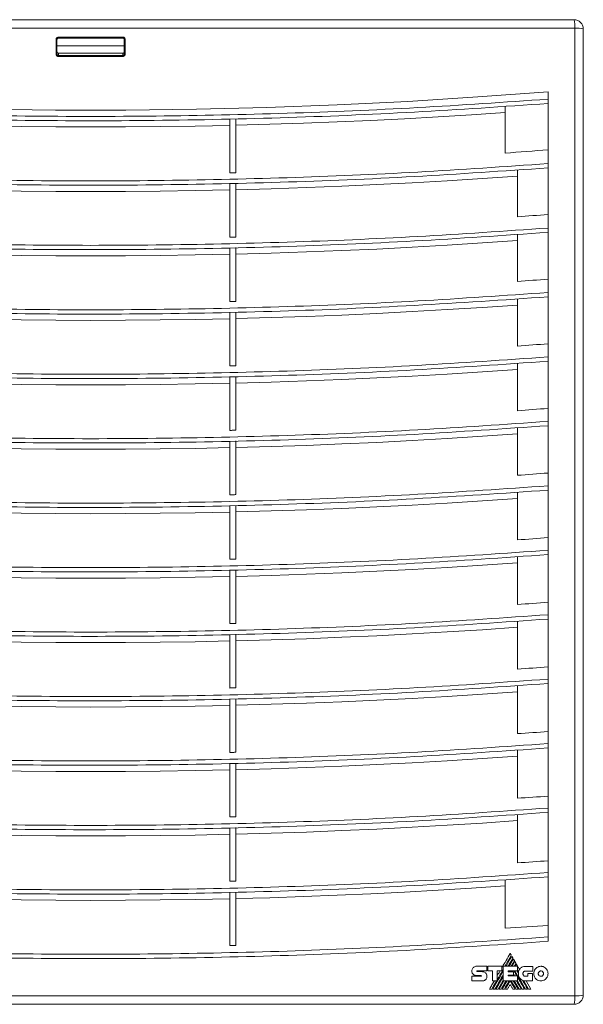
# Model space of a CAD drawing. Header units: millimetres. Extents: x -167 to 501, y -79 to 425.
# Tile 6 of 7: x 163 to 348, y 103 to 425. Entities that reach past the tile are written whole.
import ezdxf

# ---------------------------------------------------------------- set-up
doc = ezdxf.new("R2010")
doc.units = ezdxf.units.MM

msp = doc.modelspace()

# ---------------------------------------------------------------- linework, layer by layer
at = {"color": 7, "linetype": 'Continuous', "lineweight": 15}
for p, q in [((28.6, 425.29), (344.6, 425.29)), ((344.84, 422.53), (28.36, 422.53)), ((344.84, 106.05), (344.84, 422.53)), ((347.6, 422.29), (347.6, 106.29)), ((175.3, 414.08), (175.3, 418.81)), ((175.6, 418.79), (175.6, 414.06)), ((176.1, 419.61), (197.1, 419.61)), ((197.1, 419.29), (176.1, 419.29)), ((197.6, 414.06), (197.6, 418.79)), ((197.9, 418.81), (197.9, 414.08)), ((175.6, 416.79), (197.6, 416.79)), ((176.1, 414.29), (176.1, 413.55)), ((197.1, 414.29), (176.1, 414.29)), ((197.1, 413.55), (197.1, 414.29)), ((336.1, 401.72), (336.1, 399.32)), ((336.1, 399.32), (336.1, 397.9)), ((322.1, 396.89), (322.1, 381.67)), ((336.1, 380.6), (336.1, 397.9)), ((232.1, 392.88), (232.1, 375.21)), ((234.1, 375.26), (234.1, 392.92)), ((336.1, 380.6), (336.1, 378.24)), ((336.1, 378.24), (336.1, 376.83)), ((336.1, 359.48), (336.1, 376.83)), ((326.1, 376.09), (326.1, 360.83)), ((232.1, 371.8), (232.1, 354.15)), ((234.1, 354.2), (234.1, 371.84)), ((336.1, 359.48), (336.1, 357.16)), ((326.1, 355.02), (326.1, 339.7)), ((336.1, 357.16), (336.1, 355.75)), ((336.1, 338.37), (336.1, 355.75)), ((232.1, 350.73), (232.1, 333.1)), ((234.1, 333.14), (234.1, 350.77)), ((336.1, 338.37), (336.1, 336.09)), ((336.1, 336.09), (336.1, 334.67)), ((326.1, 333.94), (326.1, 318.56)), ((336.1, 317.25), (336.1, 334.67)), ((232.1, 329.65), (232.1, 312.04)), ((234.1, 312.09), (234.1, 329.69)), ((336.1, 317.25), (336.1, 315.01)), ((326.1, 312.86), (326.1, 297.43)), ((336.1, 315.01), (336.1, 313.6)), ((336.1, 296.13), (336.1, 313.6)), ((232.1, 308.57), (232.1, 290.98)), ((234.1, 291.02), (234.1, 308.61)), ((336.1, 296.13), (336.1, 293.93)), ((336.1, 293.93), (336.1, 292.52)), ((326.1, 291.79), (326.1, 276.3)), ((336.1, 275.02), (336.1, 292.52)), ((232.1, 287.5), (232.1, 269.92)), ((234.1, 269.96), (234.1, 287.54)), ((336.1, 275.02), (336.1, 272.86)), ((326.1, 270.71), (326.1, 255.18)), ((336.1, 272.86), (336.1, 271.44)), ((336.1, 253.9), (336.1, 271.44)), ((232.1, 266.42), (232.1, 248.86)), ((234.1, 248.9), (234.1, 266.46)), ((336.1, 253.9), (336.1, 251.78)), ((336.1, 251.78), (336.1, 250.37)), ((326.1, 249.63), (326.1, 234.05)), ((336.1, 232.79), (336.1, 250.37)), ((232.1, 245.34), (232.1, 227.79)), ((234.1, 227.84), (234.1, 245.38)), ((336.1, 232.79), (336.1, 230.7)), ((336.1, 230.7), (336.1, 229.29)), ((336.1, 211.67), (336.1, 229.29)), ((326.1, 228.55), (326.1, 212.92)), ((232.1, 224.27), (232.1, 206.73)), ((234.1, 206.78), (234.1, 224.31)), ((336.1, 211.67), (336.1, 209.63)), ((336.1, 209.63), (336.1, 208.21)), ((326.1, 207.48), (326.1, 191.8)), ((336.1, 190.56), (336.1, 208.21)), ((232.1, 203.19), (232.1, 185.67)), ((234.1, 185.71), (234.1, 203.23)), ((336.1, 190.56), (336.1, 188.55)), ((336.1, 188.55), (336.1, 187.13)), ((336.1, 169.45), (336.1, 187.13)), ((326.1, 186.4), (326.1, 170.67)), ((232.1, 182.11), (232.1, 164.6)), ((234.1, 164.65), (234.1, 182.15)), ((336.1, 169.45), (336.1, 167.47)), ((336.1, 167.47), (336.1, 166.06)), ((326.1, 165.32), (326.1, 149.55)), ((336.1, 148.34), (336.1, 166.06)), ((232.1, 161.03), (232.1, 143.54)), ((234.1, 143.58), (234.1, 161.08)), ((336.1, 148.34), (336.1, 146.39)), ((336.1, 146.39), (336.1, 144.98)), ((336.1, 127.23), (336.1, 144.98)), ((322.1, 143.97), (322.1, 128.17)), ((232.1, 139.96), (232.1, 122.47)), ((234.1, 122.51), (234.1, 140)), ((336.1, 127.23), (336.1, 125.32)), ((336.1, 125.32), (336.1, 123.9)), ((324.06, 115.72), (325.11, 117.54)), ((325.27, 117.27), (324.38, 115.72)), ((326.75, 114.72), (325.79, 116.37)), ((311.18, 114.2), (311.18, 114.2)), ((316.11, 115.74), (312.68, 115.74)), ((312.69, 112.71), (314.19, 112.71)), ((312.88, 114.21), (316.11, 114.21)), ((314.63, 113.97), (312.89, 113.97)), ((316.11, 114.21), (316.11, 115.74)), ((320.99, 115.73), (316.45, 115.73)), ((316.45, 115.73), (316.45, 114.21)), ((316.45, 114.21), (317.92, 114.21)), ((317.92, 114.21), (317.92, 111.01)), ((319.48, 114.22), (320.99, 114.22)), ((319.48, 111.01), (319.48, 114.22)), ((320.99, 114.22), (320.99, 115.73)), ((321.45, 115.72), (321.45, 111.01)), ((326.1, 115.72), (321.45, 115.72)), ((323, 113.95), (323, 114.2)), ((323, 114.2), (326.1, 114.2)), ((324.84, 113.95), (323, 113.95)), ((323, 112.79), (324.84, 112.79)), ((323, 112.56), (323, 112.79)), ((323.04, 113.95), (323.18, 114.2)), ((323.5, 114.2), (323.35, 113.95)), ((324.84, 112.79), (324.84, 113.95)), ((325.17, 112.56), (324.84, 113.15)), ((326.1, 114.2), (326.1, 115.72)), ((326.44, 113.97), (326.1, 114.56)), ((326.75, 114.72), (326.44, 113.98)), ((331.07, 115.7), (328.69, 115.7)), ((328.69, 114.18), (331.07, 114.18)), ((329.51, 113.37), (329.51, 112.46)), ((331.02, 113.37), (329.51, 113.37)), ((331.02, 110.94), (331.02, 113.37)), ((331.07, 114.18), (331.07, 115.7)), ((311.18, 112.46), (311.18, 110.95)), ((314.19, 112.46), (311.18, 112.46)), ((311.18, 110.95), (314.63, 110.95)), ((317.92, 111.01), (319.48, 111.01)), ((319.77, 108.29), (321.45, 111.21)), ((321.66, 111.01), (320.09, 108.29)), ((321.45, 111.01), (326.07, 111.01)), ((326.07, 112.56), (323, 112.56)), ((326.62, 108.29), (325.03, 111.01)), ((326.07, 111.01), (326.07, 112.56)), ((327.65, 108.29), (326.07, 111.01)), ((329.74, 108.29), (328.17, 111)), ((329.51, 112.46), (328.69, 112.46)), ((328.71, 110.94), (331.02, 110.94)), ((330.46, 108.29), (328.93, 110.94)), ((316.97, 108.29), (317.7, 108.29)), ((318.03, 108.29), (318.74, 108.29)), ((319.06, 108.29), (319.77, 108.29)), ((320.09, 108.29), (320.8, 108.29)), ((321.12, 108.29), (321.83, 108.29)), ((322.15, 108.29), (322.86, 108.29)), ((324.56, 108.29), (325.27, 108.29)), ((325.59, 108.29), (326.3, 108.29)), ((326.62, 108.29), (327.32, 108.29)), ((327.65, 108.29), (328.36, 108.29)), ((328.69, 108.29), (329.39, 108.29)), ((329.74, 108.29), (330.46, 108.29)), ((28.36, 106.05), (344.84, 106.05)), ((344.6, 103.29), (28.6, 103.29))]:
    msp.add_line(p, q, dxfattribs=at)
at = {"color": 7, "linetype": 'Continuous', "lineweight": 15, "flags": 128}
for points in [[(176.1, 413.55), (178.73, 413.55), (181.35, 413.55), (183.98, 413.55), (186.6, 413.55), (189.23, 413.55), (191.85, 413.55), (194.48, 413.55), (197.1, 413.55)], [(197.1, 413.27), (194.48, 413.27), (191.85, 413.27), (189.23, 413.27), (186.6, 413.27), (183.98, 413.27), (181.35, 413.27), (178.72, 413.27), (176.1, 413.27)], [(336.1, 401.72), (313.18, 400.02), (290.22, 398.59), (267.22, 397.46), (244.21, 396.6), (221.17, 396.03), (198.13, 395.75), (175.08, 395.75), (152.03, 396.03), (129, 396.6), (105.98, 397.46), (82.98, 398.59), (60.02, 400.02), (37.1, 401.72)], [(234.1, 390.78), (245.12, 391.08), (256.13, 391.44), (267.14, 391.87), (278.15, 392.35), (289.15, 392.91), (300.14, 393.52), (311.12, 394.19), (322.1, 394.93)], [(141.1, 390.73), (152.47, 390.5), (163.85, 390.33), (175.22, 390.23), (186.6, 390.2), (197.98, 390.23), (209.35, 390.33), (220.73, 390.5), (232.1, 390.73)], [(336.1, 382.74), (334.35, 382.6), (332.6, 382.46), (330.85, 382.33), (329.1, 382.19), (327.35, 382.06), (325.6, 381.93), (323.85, 381.8), (322.1, 381.67)], [(232.1, 375.21), (232.35, 375.22), (232.6, 375.22), (232.85, 375.23), (233.1, 375.23), (233.35, 375.24), (233.6, 375.25), (233.85, 375.25), (234.1, 375.26)], [(234.1, 369.7), (245.62, 370.02), (257.14, 370.4), (268.65, 370.85), (280.15, 371.37), (291.65, 371.96), (303.14, 372.62), (314.63, 373.34), (326.1, 374.14)], [(141.1, 369.65), (152.47, 369.42), (163.85, 369.25), (175.22, 369.15), (186.6, 369.12), (197.98, 369.15), (209.35, 369.25), (220.73, 369.42), (232.1, 369.65)], [(336.1, 361.59), (334.85, 361.5), (333.6, 361.4), (332.35, 361.3), (331.1, 361.21), (329.85, 361.11), (328.6, 361.02), (327.35, 360.92), (326.1, 360.83)], [(232.1, 354.15), (232.35, 354.16), (232.6, 354.17), (232.85, 354.17), (233.1, 354.18), (233.35, 354.18), (233.6, 354.19), (233.85, 354.2), (234.1, 354.2)], [(234.1, 348.62), (245.62, 348.94), (257.14, 349.32), (268.65, 349.78), (280.15, 350.3), (291.65, 350.89), (303.14, 351.54), (314.63, 352.27), (326.1, 353.06)], [(141.1, 348.58), (152.47, 348.34), (163.85, 348.18), (175.22, 348.08), (186.6, 348.04), (197.98, 348.08), (209.35, 348.18), (220.73, 348.34), (232.1, 348.58)], [(336.1, 340.45), (334.85, 340.35), (333.6, 340.26), (332.35, 340.16), (331.1, 340.07), (329.85, 339.97), (328.6, 339.88), (327.35, 339.79), (326.1, 339.7)], [(232.1, 333.1), (232.35, 333.1), (232.6, 333.11), (232.85, 333.11), (233.1, 333.12), (233.35, 333.13), (233.6, 333.13), (233.85, 333.14), (234.1, 333.14)], [(234.1, 327.55), (245.62, 327.86), (257.14, 328.25), (268.65, 328.7), (280.15, 329.22), (291.65, 329.81), (303.14, 330.47), (314.63, 331.19), (326.1, 331.98)], [(141.1, 327.5), (152.47, 327.27), (163.85, 327.1), (175.22, 327), (186.6, 326.97), (197.98, 327), (209.35, 327.1), (220.73, 327.27), (232.1, 327.5)], [(336.1, 319.31), (334.85, 319.21), (333.6, 319.12), (332.35, 319.02), (331.1, 318.93), (329.85, 318.84), (328.6, 318.75), (327.35, 318.66), (326.1, 318.56)], [(232.1, 312.04), (232.35, 312.04), (232.6, 312.05), (232.85, 312.06), (233.1, 312.06), (233.35, 312.07), (233.6, 312.07), (233.85, 312.08), (234.1, 312.09)], [(234.1, 306.47), (245.62, 306.79), (257.14, 307.17), (268.65, 307.62), (280.15, 308.14), (291.65, 308.73), (303.14, 309.39), (314.63, 310.11), (326.1, 310.91)], [(141.1, 306.42), (152.47, 306.19), (163.85, 306.02), (175.22, 305.92), (186.6, 305.89), (197.98, 305.92), (209.35, 306.02), (220.73, 306.19), (232.1, 306.42)], [(336.1, 298.17), (334.85, 298.08), (333.6, 297.98), (332.35, 297.89), (331.1, 297.8), (329.85, 297.7), (328.6, 297.61), (327.35, 297.52), (326.1, 297.43)], [(232.1, 290.98), (232.35, 290.98), (232.6, 290.99), (232.85, 291), (233.1, 291), (233.35, 291.01), (233.6, 291.01), (233.85, 291.02), (234.1, 291.02)], [(234.1, 285.39), (245.62, 285.71), (257.14, 286.09), (268.65, 286.55), (280.15, 287.07), (291.65, 287.65), (303.14, 288.31), (314.63, 289.04), (326.1, 289.83)], [(141.1, 285.35), (152.47, 285.11), (163.85, 284.95), (175.22, 284.85), (186.6, 284.81), (197.98, 284.85), (209.35, 284.95), (220.73, 285.11), (232.1, 285.35)], [(336.1, 277.03), (334.85, 276.94), (333.6, 276.85), (332.35, 276.75), (331.1, 276.66), (329.85, 276.57), (328.6, 276.48), (327.35, 276.39), (326.1, 276.3)], [(232.1, 269.92), (232.35, 269.92), (232.6, 269.93), (232.85, 269.93), (233.1, 269.94), (233.35, 269.95), (233.6, 269.95), (233.85, 269.96), (234.1, 269.96)], [(234.1, 264.32), (245.62, 264.63), (257.14, 265.02), (268.65, 265.47), (280.15, 265.99), (291.65, 266.58), (303.14, 267.23), (314.63, 267.96), (326.1, 268.75)], [(141.1, 264.27), (152.47, 264.04), (163.85, 263.87), (175.22, 263.77), (186.6, 263.74), (197.98, 263.77), (209.35, 263.87), (220.73, 264.04), (232.1, 264.27)], [(336.1, 255.9), (334.85, 255.8), (333.6, 255.71), (332.35, 255.62), (331.1, 255.53), (329.85, 255.44), (328.6, 255.35), (327.35, 255.26), (326.1, 255.18)], [(232.1, 248.86), (232.35, 248.86), (232.6, 248.87), (232.85, 248.87), (233.1, 248.88), (233.35, 248.88), (233.6, 248.89), (233.85, 248.9), (234.1, 248.9)], [(234.1, 243.24), (245.62, 243.56), (257.14, 243.94), (268.65, 244.39), (280.15, 244.91), (291.65, 245.5), (303.14, 246.16), (314.63, 246.88), (326.1, 247.68)], [(141.1, 243.19), (152.47, 242.96), (163.85, 242.79), (175.22, 242.69), (186.6, 242.66), (197.98, 242.69), (209.35, 242.79), (220.73, 242.96), (232.1, 243.19)], [(336.1, 234.76), (334.85, 234.67), (333.6, 234.58), (332.35, 234.49), (331.1, 234.4), (329.85, 234.31), (328.6, 234.22), (327.35, 234.13), (326.1, 234.05)], [(232.1, 227.79), (232.35, 227.8), (232.6, 227.8), (232.85, 227.81), (233.1, 227.82), (233.35, 227.82), (233.6, 227.83), (233.85, 227.83), (234.1, 227.84)], [(234.1, 222.16), (245.62, 222.48), (257.14, 222.86), (268.65, 223.31), (280.15, 223.84), (291.65, 224.42), (303.14, 225.08), (314.63, 225.81), (326.1, 226.6)], [(141.1, 222.11), (152.47, 221.88), (163.85, 221.72), (175.22, 221.62), (186.6, 221.58), (197.98, 221.62), (209.35, 221.72), (220.73, 221.88), (232.1, 222.11)], [(336.1, 213.63), (334.85, 213.54), (333.6, 213.45), (332.35, 213.36), (331.1, 213.27), (329.85, 213.18), (328.6, 213.09), (327.35, 213.01), (326.1, 212.92)], [(232.1, 206.73), (232.35, 206.74), (232.6, 206.74), (232.85, 206.75), (233.1, 206.75), (233.35, 206.76), (233.6, 206.76), (233.85, 206.77), (234.1, 206.78)], [(234.1, 201.09), (245.62, 201.4), (257.14, 201.79), (268.65, 202.24), (280.15, 202.76), (291.65, 203.35), (303.14, 204), (314.63, 204.73), (326.1, 205.52)], [(141.1, 201.04), (152.47, 200.8), (163.85, 200.64), (175.22, 200.54), (186.6, 200.51), (197.98, 200.54), (209.35, 200.64), (220.73, 200.8), (232.1, 201.04)], [(336.1, 192.5), (334.85, 192.41), (333.6, 192.32), (332.35, 192.23), (331.1, 192.14), (329.85, 192.05), (328.6, 191.97), (327.35, 191.88), (326.1, 191.8)], [(232.1, 185.67), (232.35, 185.67), (232.6, 185.68), (232.85, 185.68), (233.1, 185.69), (233.35, 185.69), (233.6, 185.7), (233.85, 185.7), (234.1, 185.71)], [(234.1, 180.01), (245.62, 180.32), (257.14, 180.71), (268.65, 181.16), (280.15, 181.68), (291.65, 182.27), (303.14, 182.93), (314.63, 183.65), (326.1, 184.44)], [(141.1, 179.96), (152.47, 179.73), (163.85, 179.56), (175.22, 179.46), (186.6, 179.43), (197.98, 179.46), (209.35, 179.56), (220.73, 179.73), (232.1, 179.96)], [(336.1, 171.37), (334.85, 171.28), (333.6, 171.19), (332.35, 171.1), (331.1, 171.01), (329.85, 170.93), (328.6, 170.84), (327.35, 170.76), (326.1, 170.67)], [(232.1, 164.6), (232.35, 164.61), (232.6, 164.61), (232.85, 164.62), (233.1, 164.62), (233.35, 164.63), (233.6, 164.63), (233.85, 164.64), (234.1, 164.65)], [(234.1, 158.93), (245.62, 159.25), (257.14, 159.63), (268.65, 160.08), (280.15, 160.6), (291.65, 161.19), (303.14, 161.85), (314.63, 162.57), (326.1, 163.37)], [(141.1, 158.88), (152.47, 158.65), (163.85, 158.48), (175.22, 158.38), (186.6, 158.35), (197.98, 158.38), (209.35, 158.48), (220.73, 158.65), (232.1, 158.88)], [(336.1, 150.24), (334.85, 150.15), (333.6, 150.06), (332.35, 149.97), (331.1, 149.89), (329.85, 149.8), (328.6, 149.72), (327.35, 149.63), (326.1, 149.55)], [(232.1, 143.54), (232.35, 143.54), (232.6, 143.55), (232.85, 143.55), (233.1, 143.56), (233.35, 143.56), (233.6, 143.57), (233.85, 143.57), (234.1, 143.58)], [(234.1, 137.85), (245.12, 138.16), (256.13, 138.52), (267.14, 138.94), (278.15, 139.43), (289.15, 139.98), (300.14, 140.59), (311.12, 141.27), (322.1, 142.01)], [(141.1, 137.81), (152.47, 137.57), (163.85, 137.41), (175.22, 137.31), (186.6, 137.27), (197.98, 137.31), (209.35, 137.41), (220.73, 137.57), (232.1, 137.81)], [(336.1, 129.11), (334.35, 128.99), (332.6, 128.86), (330.85, 128.74), (329.1, 128.63), (327.35, 128.51), (325.6, 128.39), (323.85, 128.28), (322.1, 128.17)], [(232.1, 122.47), (232.35, 122.47), (232.6, 122.48), (232.85, 122.48), (233.1, 122.49), (233.35, 122.5), (233.6, 122.5), (233.85, 122.51), (234.1, 122.51)], [(323.72, 119.96), (323.38, 119.37), (323.04, 118.78), (322.7, 118.19), (322.36, 117.6), (322.02, 117.01), (321.67, 116.42), (321.33, 115.83), (320.99, 115.25)], [(321.99, 115.72), (322.25, 116.17), (322.51, 116.62), (322.77, 117.07), (323.04, 117.53), (323.3, 117.98), (323.56, 118.43), (323.82, 118.88), (324.08, 119.33)], [(324.08, 119.33), (324.03, 119.41), (323.99, 119.49), (323.94, 119.57), (323.9, 119.65), (323.85, 119.72), (323.81, 119.8), (323.76, 119.88), (323.72, 119.96)], [(324.24, 119.05), (324, 118.64), (323.76, 118.22), (323.52, 117.8), (323.28, 117.39), (323.04, 116.97), (322.8, 116.55), (322.56, 116.13), (322.32, 115.72)], [(323.03, 115.72), (323.22, 116.06), (323.42, 116.4), (323.61, 116.74), (323.81, 117.08), (324.01, 117.42), (324.2, 117.76), (324.4, 118.1), (324.6, 118.44)], [(324.76, 118.16), (324.58, 117.86), (324.4, 117.55), (324.23, 117.25), (324.05, 116.94), (323.87, 116.63), (323.7, 116.33), (323.52, 116.02), (323.35, 115.72)], [(324.6, 118.44), (324.55, 118.52), (324.51, 118.59), (324.46, 118.67), (324.42, 118.75), (324.37, 118.82), (324.33, 118.9), (324.29, 118.98), (324.24, 119.05)], [(325.11, 117.54), (325.07, 117.62), (325.02, 117.7), (324.98, 117.78), (324.93, 117.85), (324.89, 117.93), (324.85, 118.01), (324.8, 118.09), (324.76, 118.16)], [(325.1, 115.72), (325.17, 115.83), (325.24, 115.95), (325.3, 116.06), (325.37, 116.18), (325.44, 116.29), (325.5, 116.41), (325.57, 116.52), (325.64, 116.64)], [(325.64, 116.64), (325.59, 116.72), (325.55, 116.8), (325.5, 116.88), (325.45, 116.95), (325.41, 117.03), (325.36, 117.11), (325.32, 117.19), (325.27, 117.27)], [(325.79, 116.37), (325.74, 116.29), (325.7, 116.21), (325.65, 116.13), (325.6, 116.04), (325.56, 115.96), (325.51, 115.88), (325.46, 115.8), (325.41, 115.72)], [(321.45, 114.23), (321.03, 113.48), (320.6, 112.74), (320.17, 112), (319.74, 111.26), (319.31, 110.52), (318.88, 109.77), (318.45, 109.03), (318.03, 108.29)], [(318.74, 108.29), (319.08, 108.88), (319.42, 109.47), (319.76, 110.05), (320.1, 110.64), (320.44, 111.23), (320.77, 111.82), (321.11, 112.41), (321.45, 113)], [(319.48, 111.36), (319.73, 111.79), (319.97, 112.22), (320.22, 112.65), (320.47, 113.08), (320.71, 113.5), (320.96, 113.93), (321.21, 114.36), (321.45, 114.79)], [(320.4, 114.22), (320.29, 114.02), (320.17, 113.82), (320.06, 113.62), (319.94, 113.42), (319.82, 113.22), (319.71, 113.02), (319.59, 112.82), (319.48, 112.62)], [(323.27, 112.56), (323.29, 112.59), (323.31, 112.62), (323.32, 112.65), (323.34, 112.68), (323.36, 112.71), (323.37, 112.74), (323.39, 112.77), (323.41, 112.79)], [(323.73, 112.79), (323.71, 112.77), (323.69, 112.74), (323.68, 112.71), (323.66, 112.68), (323.64, 112.65), (323.63, 112.62), (323.61, 112.59), (323.59, 112.56)], [(324.08, 113.95), (324.09, 113.98), (324.11, 114.01), (324.13, 114.04), (324.15, 114.07), (324.17, 114.1), (324.18, 114.13), (324.2, 114.16), (324.22, 114.2)], [(324.53, 114.2), (324.52, 114.16), (324.5, 114.13), (324.48, 114.1), (324.46, 114.07), (324.44, 114.04), (324.43, 114.01), (324.41, 113.98), (324.39, 113.95)], [(324.85, 112.56), (324.83, 112.59), (324.82, 112.62), (324.8, 112.65), (324.78, 112.68), (324.77, 112.71), (324.75, 112.74), (324.73, 112.77), (324.72, 112.79)], [(325.1, 113.92), (325.12, 113.96), (325.14, 113.99), (325.16, 114.03), (325.18, 114.06), (325.2, 114.09), (325.22, 114.13), (325.24, 114.16), (325.26, 114.2)], [(325.89, 112.56), (325.79, 112.73), (325.69, 112.9), (325.59, 113.07), (325.49, 113.24), (325.4, 113.41), (325.3, 113.58), (325.2, 113.75), (325.1, 113.92)], [(326.38, 113.5), (326.33, 113.58), (326.28, 113.67), (326.23, 113.76), (326.18, 113.85), (326.12, 113.93), (326.07, 114.02), (326.02, 114.11), (325.97, 114.2)], [(318.55, 111.01), (318.35, 110.67), (318.15, 110.33), (317.96, 109.99), (317.76, 109.65), (317.56, 109.31), (317.37, 108.97), (317.17, 108.63), (316.97, 108.29)], [(317.7, 108.29), (317.9, 108.63), (318.1, 108.97), (318.29, 109.31), (318.49, 109.65), (318.69, 109.99), (318.88, 110.33), (319.08, 110.67), (319.27, 111.01)], [(321.45, 112.44), (321.16, 111.92), (320.86, 111.4), (320.56, 110.88), (320.26, 110.36), (319.96, 109.85), (319.66, 109.33), (319.36, 108.81), (319.06, 108.29)], [(320.8, 108.29), (320.99, 108.63), (321.19, 108.97), (321.39, 109.31), (321.59, 109.65), (321.78, 109.99), (321.98, 110.33), (322.18, 110.67), (322.37, 111.01)], [(322.69, 111.01), (322.5, 110.67), (322.3, 110.33), (322.11, 109.99), (321.91, 109.65), (321.71, 109.31), (321.52, 108.97), (321.32, 108.63), (321.12, 108.29)], [(321.83, 108.29), (322.03, 108.63), (322.23, 108.97), (322.42, 109.31), (322.62, 109.65), (322.82, 109.99), (323.02, 110.33), (323.21, 110.67), (323.41, 111.01)], [(323.71, 110.99), (323.52, 110.65), (323.32, 110.31), (323.13, 109.98), (322.93, 109.64), (322.74, 109.3), (322.54, 108.96), (322.35, 108.63), (322.15, 108.29)], [(322.86, 108.29), (322.97, 108.47), (323.07, 108.66), (323.18, 108.84), (323.28, 109.02), (323.39, 109.21), (323.5, 109.39), (323.6, 109.57), (323.71, 109.76)], [(325.27, 108.29), (325.07, 108.63), (324.88, 108.96), (324.69, 109.3), (324.49, 109.64), (324.3, 109.98), (324.1, 110.31), (323.91, 110.65), (323.71, 110.99)], [(323.71, 109.76), (323.82, 109.57), (323.92, 109.39), (324.03, 109.21), (324.14, 109.02), (324.24, 108.84), (324.35, 108.66), (324.45, 108.47), (324.56, 108.29)], [(324.01, 111.01), (324.21, 110.67), (324.41, 110.33), (324.61, 109.99), (324.8, 109.65), (325, 109.31), (325.2, 108.97), (325.4, 108.63), (325.59, 108.29)], [(326.3, 108.29), (326.1, 108.63), (325.9, 108.97), (325.7, 109.31), (325.51, 109.65), (325.31, 109.99), (325.11, 110.33), (324.92, 110.67), (324.72, 111.01)], [(327.32, 108.29), (327.13, 108.63), (326.93, 108.97), (326.73, 109.31), (326.54, 109.65), (326.34, 109.99), (326.14, 110.33), (325.95, 110.67), (325.75, 111.01)], [(328.36, 108.29), (328.07, 108.78), (327.79, 109.28), (327.5, 109.77), (327.22, 110.27), (326.93, 110.76), (326.64, 111.26), (326.36, 111.75), (326.07, 112.24)], [(329.39, 108.29), (329.18, 108.65), (328.97, 109), (328.77, 109.36), (328.56, 109.72), (328.35, 110.08), (328.15, 110.44), (327.94, 110.79), (327.73, 111.15)]]:
    msp.add_lwpolyline(points, dxfattribs=at)
at = {"color": 7, "linetype": 'Continuous', "lineweight": 15}
for centre, radius, start, end in [((336.2, 423.18), 8.66, 355.6974, 14.1233), ((344.6, 422.29), 3, 0, 90), ((345.49, 413.89), 8.66, 75.8775, 94.3014), ((175.37, 417.82), 0.998, 76.8888, 94.3244), ((191.63, 419.53), 15.54, 179.6837, 180.8761), ((181.45, 419.53), 15.65, 359.131, 0.3144), ((197.83, 417.82), 0.998, 85.6763, 103.1101), ((175.37, 413.05), 1.03, 77.2834, 94.1981), ((190.56, 413.33), 14.46, 179.1244, 180.2228), ((182.63, 413.33), 14.47, 359.7745, 0.8722), ((197.83, 413.05), 1.03, 85.8025, 102.7155), ((344.6, 106.29), 3, 270, 0), ((345.49, 114.69), 8.66, 265.6974, 284.1234), ((336.2, 105.4), 8.66, 345.8766, 4.3026)]:
    msp.add_arc(centre, radius, start, end, dxfattribs=at)
for centre, start_param, end_param in [((176.1, 414.79), 4.712389, 6.283185), ((197.1, 414.79), 0, 1.570796)]:
    msp.add_ellipse(centre, major_axis=(0, -0.501), ratio=0.99863, start_param=start_param, end_param=end_param, dxfattribs=at)
for points, knots in [([(175.3, 418.81), (175.3, 418.87), (175.31, 419.02), (175.41, 419.25), (175.59, 419.45), (175.83, 419.59), (176.01, 419.61), (176.1, 419.61)], [0, 0, 0, 0, 0.143511, 0.358188, 0.572286, 0.786137, 1, 1, 1, 1]), ([(176.1, 419.29), (176.04, 419.29), (175.93, 419.27), (175.78, 419.19), (175.67, 419.06), (175.61, 418.92), (175.6, 418.83), (175.6, 418.79)], [0, 0, 0, 0, 0.2134247, 0.4270058, 0.6411208, 0.8561459, 1, 1, 1, 1]), ([(197.1, 419.61), (197.16, 419.61), (197.31, 419.6), (197.53, 419.51), (197.74, 419.32), (197.88, 419.08), (197.89, 418.9), (197.9, 418.81)], [0, 0, 0, 0, 0.139433, 0.353941, 0.56907, 0.78454, 1, 1, 1, 1]), ([(197.6, 418.79), (197.6, 418.85), (197.58, 418.96), (197.5, 419.11), (197.37, 419.22), (197.23, 419.28), (197.14, 419.29), (197.1, 419.29)], [0, 0, 0, 0, 0.215949, 0.431675, 0.646724, 0.860868, 1, 1, 1, 1]), ([(176.1, 413.27), (176.04, 413.28), (175.9, 413.29), (175.67, 413.38), (175.47, 413.56), (175.33, 413.8), (175.31, 413.99), (175.3, 414.08)], [0, 0, 0, 0, 0.135264, 0.349848, 0.56609, 0.783058, 1, 1, 1, 1]), ([(175.6, 414.06), (175.61, 414), (175.62, 413.88), (175.7, 413.73), (175.83, 413.62), (175.97, 413.56), (176.07, 413.55), (176.1, 413.55)], [0, 0, 0, 0, 0.218164, 0.43586, 0.651964, 0.865594, 1, 1, 1, 1]), ([(197.9, 414.08), (197.9, 414.02), (197.89, 413.87), (197.79, 413.64), (197.61, 413.44), (197.37, 413.3), (197.19, 413.28), (197.1, 413.27)], [0, 0, 0, 0, 0.146371, 0.361451, 0.574856, 0.787404, 1, 1, 1, 1]), ([(197.1, 413.55), (197.16, 413.56), (197.27, 413.57), (197.42, 413.65), (197.53, 413.78), (197.59, 413.92), (197.6, 414.02), (197.6, 414.06)], [0, 0, 0, 0, 0.211295, 0.423167, 0.63676, 0.852784, 1, 1, 1, 1]), ([(336.1, 399.32), (321.9, 398.33), (293.51, 396.35), (250.78, 394.55), (208, 393.62), (165.2, 393.62), (122.42, 394.55), (79.7, 396.35), (51.3, 398.33), (37.1, 399.32)], [0, 0, 0, 0, 0.1429, 0.285699, 0.428531, 0.57147, 0.714302, 0.857101, 1, 1, 1, 1]), ([(37.1, 397.9), (51, 396.93), (78.81, 394.99), (120.67, 393.2), (162.61, 392.24), (205.26, 392.17), (248.54, 393.06), (292.41, 394.87), (321.54, 396.89), (336.1, 397.9)], [0, 0, 0, 0, 0.139835, 0.279831, 0.419926, 0.560057, 0.706831, 0.853502, 1, 1, 1, 1]), ([(336.1, 378.24), (321.9, 377.25), (293.51, 375.27), (250.78, 373.48), (208, 372.54), (165.2, 372.54), (122.42, 373.48), (79.7, 375.27), (51.3, 377.25), (37.1, 378.24)], [0, 0, 0, 0, 0.1429, 0.285699, 0.428531, 0.57147, 0.714302, 0.857101, 1, 1, 1, 1]), ([(37.1, 376.83), (51, 375.86), (78.81, 373.92), (120.67, 372.13), (162.61, 371.16), (205.26, 371.1), (248.54, 371.99), (292.41, 373.79), (321.54, 375.82), (336.1, 376.83)], [0, 0, 0, 0, 0.139835, 0.279831, 0.419926, 0.560057, 0.706831, 0.853502, 1, 1, 1, 1]), ([(336.1, 357.16), (321.9, 356.17), (293.51, 354.2), (250.78, 352.4), (208, 351.46), (165.2, 351.46), (122.42, 352.4), (79.7, 354.2), (51.3, 356.17), (37.1, 357.16)], [0, 0, 0, 0, 0.1429, 0.285699, 0.428531, 0.57147, 0.714302, 0.857101, 1, 1, 1, 1]), ([(37.1, 355.75), (51, 354.78), (78.81, 352.84), (120.67, 351.05), (162.61, 350.08), (205.26, 350.02), (248.54, 350.91), (292.41, 352.71), (321.54, 354.74), (336.1, 355.75)], [0, 0, 0, 0, 0.139835, 0.279831, 0.419926, 0.560057, 0.706831, 0.853502, 1, 1, 1, 1]), ([(336.1, 336.09), (321.9, 335.1), (293.51, 333.12), (250.78, 331.32), (208, 330.39), (165.2, 330.39), (122.42, 331.32), (79.7, 333.12), (51.3, 335.1), (37.1, 336.09)], [0, 0, 0, 0, 0.1429, 0.285699, 0.428531, 0.57147, 0.714302, 0.857101, 1, 1, 1, 1]), ([(37.1, 334.67), (51, 333.7), (78.81, 331.76), (120.67, 329.97), (162.61, 329.01), (205.26, 328.94), (248.54, 329.83), (292.41, 331.64), (321.54, 333.66), (336.1, 334.67)], [0, 0, 0, 0, 0.139835, 0.279831, 0.419926, 0.560057, 0.706831, 0.853502, 1, 1, 1, 1]), ([(336.1, 315.01), (321.9, 314.02), (293.51, 312.04), (250.78, 310.25), (208, 309.31), (165.2, 309.31), (122.42, 310.25), (79.7, 312.04), (51.3, 314.02), (37.1, 315.01)], [0, 0, 0, 0, 0.1429, 0.285699, 0.428531, 0.57147, 0.714302, 0.857101, 1, 1, 1, 1]), ([(37.1, 313.6), (51, 312.63), (78.81, 310.69), (120.67, 308.9), (162.61, 307.93), (205.26, 307.87), (248.54, 308.75), (292.41, 310.56), (321.54, 312.58), (336.1, 313.6)], [0, 0, 0, 0, 0.139835, 0.279831, 0.419926, 0.560057, 0.706831, 0.853502, 1, 1, 1, 1]), ([(336.1, 293.93), (321.9, 292.94), (293.51, 290.97), (250.78, 289.17), (208, 288.23), (165.2, 288.23), (122.42, 289.17), (79.7, 290.97), (51.3, 292.94), (37.1, 293.93)], [0, 0, 0, 0, 0.1429004, 0.2856994, 0.4285306, 0.57147, 0.7143018, 0.8571006, 1, 1, 1, 1]), ([(37.1, 292.52), (51, 291.55), (78.81, 289.61), (120.67, 287.82), (162.61, 286.85), (205.26, 286.79), (248.54, 287.68), (292.41, 289.48), (321.54, 291.51), (336.1, 292.52)], [0, 0, 0, 0, 0.139835, 0.279831, 0.419926, 0.560057, 0.706831, 0.853502, 1, 1, 1, 1]), ([(336.1, 272.86), (321.9, 271.87), (293.51, 269.89), (250.78, 268.09), (208, 267.16), (165.2, 267.16), (122.42, 268.09), (79.7, 269.89), (51.3, 271.87), (37.1, 272.86)], [0, 0, 0, 0, 0.1429, 0.285699, 0.428531, 0.57147, 0.714302, 0.857101, 1, 1, 1, 1]), ([(37.1, 271.44), (51, 270.47), (78.81, 268.53), (120.67, 266.74), (162.61, 265.78), (205.26, 265.71), (248.54, 266.6), (292.41, 268.41), (321.54, 270.43), (336.1, 271.44)], [0, 0, 0, 0, 0.139835, 0.279831, 0.419926, 0.560057, 0.706831, 0.853502, 1, 1, 1, 1]), ([(336.1, 251.78), (321.9, 250.79), (293.51, 248.81), (250.78, 247.02), (208, 246.08), (165.2, 246.08), (122.42, 247.02), (79.7, 248.81), (51.3, 250.79), (37.1, 251.78)], [0, 0, 0, 0, 0.1429, 0.285699, 0.428531, 0.57147, 0.714302, 0.857101, 1, 1, 1, 1]), ([(37.1, 250.37), (51, 249.4), (78.81, 247.46), (120.67, 245.67), (162.61, 244.7), (205.26, 244.63), (248.54, 245.52), (292.41, 247.33), (321.54, 249.35), (336.1, 250.37)], [0, 0, 0, 0, 0.139835, 0.279831, 0.419926, 0.560057, 0.706831, 0.853502, 1, 1, 1, 1]), ([(336.1, 230.7), (321.9, 229.71), (293.51, 227.74), (250.78, 225.94), (208, 225), (165.2, 225), (122.42, 225.94), (79.7, 227.74), (51.3, 229.71), (37.1, 230.7)], [0, 0, 0, 0, 0.1429004, 0.2856994, 0.4285306, 0.57147, 0.7143018, 0.8571006, 1, 1, 1, 1]), ([(37.1, 229.29), (51, 228.32), (78.81, 226.38), (120.67, 224.59), (162.61, 223.62), (205.26, 223.56), (248.54, 224.45), (292.41, 226.25), (321.54, 228.28), (336.1, 229.29)], [0, 0, 0, 0, 0.139835, 0.279831, 0.419926, 0.560057, 0.706831, 0.853502, 1, 1, 1, 1]), ([(336.1, 209.63), (321.9, 208.64), (293.51, 206.66), (250.78, 204.86), (208, 203.92), (165.2, 203.92), (122.42, 204.86), (79.7, 206.66), (51.3, 208.64), (37.1, 209.63)], [0, 0, 0, 0, 0.1429, 0.285699, 0.428531, 0.57147, 0.714302, 0.857101, 1, 1, 1, 1]), ([(37.1, 208.21), (51, 207.24), (78.81, 205.3), (120.67, 203.51), (162.61, 202.55), (205.26, 202.48), (248.54, 203.37), (292.41, 205.18), (321.54, 207.2), (336.1, 208.21)], [0, 0, 0, 0, 0.139835, 0.279831, 0.419926, 0.560057, 0.706831, 0.853502, 1, 1, 1, 1]), ([(336.1, 188.55), (321.9, 187.56), (293.51, 185.58), (250.78, 183.78), (208, 182.85), (165.2, 182.85), (122.42, 183.78), (79.7, 185.58), (51.3, 187.56), (37.1, 188.55)], [0, 0, 0, 0, 0.1429, 0.285699, 0.428531, 0.57147, 0.714302, 0.857101, 1, 1, 1, 1]), ([(37.1, 187.13), (51, 186.17), (78.81, 184.23), (120.67, 182.44), (162.61, 181.47), (205.26, 181.4), (248.54, 182.29), (292.41, 184.1), (321.54, 186.12), (336.1, 187.13)], [0, 0, 0, 0, 0.139835, 0.279831, 0.419926, 0.560057, 0.706831, 0.853502, 1, 1, 1, 1]), ([(336.1, 167.47), (321.9, 166.48), (293.51, 164.51), (250.78, 162.71), (208, 161.77), (165.2, 161.77), (122.42, 162.71), (79.7, 164.51), (51.3, 166.48), (37.1, 167.47)], [0, 0, 0, 0, 0.1429004, 0.2856994, 0.4285306, 0.57147, 0.7143018, 0.8571006, 1, 1, 1, 1]), ([(37.1, 166.06), (51, 165.09), (78.81, 163.15), (120.67, 161.36), (162.61, 160.39), (205.26, 160.33), (248.54, 161.22), (292.41, 163.02), (321.54, 165.05), (336.1, 166.06)], [0, 0, 0, 0, 0.139835, 0.279831, 0.419926, 0.560057, 0.706831, 0.853502, 1, 1, 1, 1]), ([(336.1, 146.39), (321.9, 145.41), (293.51, 143.43), (250.78, 141.63), (208, 140.69), (165.2, 140.69), (122.42, 141.63), (79.7, 143.43), (51.3, 145.41), (37.1, 146.39)], [0, 0, 0, 0, 0.1429, 0.285699, 0.428531, 0.57147, 0.714302, 0.857101, 1, 1, 1, 1]), ([(37.1, 144.98), (51, 144.01), (78.81, 142.07), (120.67, 140.28), (162.61, 139.32), (205.26, 139.25), (248.54, 140.14), (292.41, 141.95), (321.54, 143.97), (336.1, 144.98)], [0, 0, 0, 0, 0.139835, 0.279831, 0.419926, 0.560057, 0.706831, 0.853502, 1, 1, 1, 1]), ([(336.1, 125.32), (321.9, 124.33), (293.51, 122.35), (250.78, 120.55), (208, 119.62), (165.2, 119.62), (122.42, 120.55), (79.7, 122.35), (51.3, 124.33), (37.1, 125.32)], [0, 0, 0, 0, 0.1429, 0.285699, 0.428531, 0.57147, 0.714302, 0.857101, 1, 1, 1, 1]), ([(37.1, 123.9), (51, 122.93), (78.81, 120.99), (120.67, 119.2), (162.61, 118.24), (205.26, 118.17), (248.54, 119.06), (292.41, 120.87), (321.54, 122.89), (336.1, 123.9)], [0, 0, 0, 0, 0.139835, 0.279831, 0.419926, 0.560057, 0.706831, 0.853502, 1, 1, 1, 1]), ([(311.62, 115.28), (311.53, 115.16), (311.32, 114.91), (311.2, 114.52), (311.19, 114.27), (311.18, 114.2)], [0, 0, 0, 0, 0.385498, 0.817594, 1, 1, 1, 1]), ([(311.18, 114.2), (311.2, 114), (311.22, 113.71), (311.39, 113.35), (311.52, 113.21), (311.58, 113.14)], [0, 0, 0, 0, 0.506741, 0.747308, 1, 1, 1, 1]), ([(311.58, 113.14), (311.71, 113.04), (311.98, 112.82), (312.39, 112.73), (312.63, 112.71), (312.69, 112.71)], [0, 0, 0, 0, 0.3949, 0.868452, 1, 1, 1, 1]), ([(312.68, 115.74), (312.54, 115.72), (312.23, 115.7), (311.87, 115.51), (311.68, 115.34), (311.62, 115.28)], [0, 0, 0, 0, 0.370566, 0.785442, 1, 1, 1, 1]), ([(312.79, 114.08), (312.79, 114.09), (312.79, 114.12), (312.81, 114.15), (312.82, 114.17), (312.82, 114.18)], [0, 0, 0, 0, 0.456161, 0.723255, 1, 1, 1, 1]), ([(312.82, 114), (312.81, 114.01), (312.8, 114.03), (312.79, 114.06), (312.79, 114.07), (312.79, 114.08)], [0, 0, 0, 0, 0.3902533, 0.832902, 1, 1, 1, 1]), ([(312.82, 114.18), (312.83, 114.18), (312.84, 114.2), (312.86, 114.21), (312.88, 114.21), (312.88, 114.21)], [0, 0, 0, 0, 0.516287, 0.750229, 1, 1, 1, 1]), ([(312.89, 113.97), (312.88, 113.97), (312.86, 113.97), (312.84, 113.99), (312.82, 114), (312.82, 114)], [0, 0, 0, 0, 0.36734, 0.767336, 1, 1, 1, 1]), ([(314.19, 112.71), (314.2, 112.71), (314.22, 112.71), (314.24, 112.69), (314.26, 112.68), (314.26, 112.68)], [0, 0, 0, 0, 0.345594, 0.740614, 1, 1, 1, 1]), ([(315.69, 113.51), (315.58, 113.6), (315.34, 113.82), (314.96, 113.95), (314.71, 113.97), (314.63, 113.97)], [0, 0, 0, 0, 0.363559, 0.801539, 1, 1, 1, 1]), ([(316.13, 112.4), (316.11, 112.56), (316.08, 112.9), (315.89, 113.27), (315.73, 113.46), (315.69, 113.51)], [0, 0, 0, 0, 0.391791, 0.836328, 1, 1, 1, 1]), ([(328.69, 108.29), (328.11, 109.27), (326.97, 111.24), (325.84, 113.21), (325.27, 114.2)], [0, 0, 0, 0, 0.5000024, 1, 1, 1, 1]), ([(326.44, 113.98), (326.43, 113.94), (326.42, 113.86), (326.39, 113.7), (326.38, 113.58), (326.38, 113.5)], [0, 0, 0, 0, 0.255278, 0.51053, 1, 1, 1, 1]), ([(326.38, 113.5), (326.38, 113.23), (326.38, 112.7), (326.72, 111.97), (327.26, 111.38), (327.96, 111.01), (328.46, 110.96), (328.71, 110.94)], [0, 0, 0, 0, 0.2028964, 0.405814, 0.6094013, 0.8133728, 1, 1, 1, 1]), ([(327.01, 115.06), (326.99, 115.03), (326.94, 114.98), (326.85, 114.87), (326.79, 114.78), (326.75, 114.72)], [0, 0, 0, 0, 0.250975, 0.501951, 1, 1, 1, 1]), ([(328.69, 115.7), (328.37, 115.68), (327.91, 115.64), (327.35, 115.36), (327.13, 115.16), (327.01, 115.06)], [0, 0, 0, 0, 0.51271, 0.750427, 1, 1, 1, 1]), ([(327.86, 113.32), (327.87, 113.41), (327.89, 113.59), (327.99, 113.8), (328.08, 113.9), (328.11, 113.93)], [0, 0, 0, 0, 0.384993, 0.829376, 1, 1, 1, 1]), ([(328.11, 112.71), (328.05, 112.78), (327.94, 112.92), (327.87, 113.14), (327.86, 113.28), (327.86, 113.32)], [0, 0, 0, 0, 0.38526, 0.816485, 1, 1, 1, 1]), ([(328.11, 113.93), (328.17, 113.98), (328.3, 114.09), (328.51, 114.17), (328.65, 114.17), (328.69, 114.18)], [0, 0, 0, 0, 0.369505, 0.796332, 1, 1, 1, 1]), ([(328.69, 112.46), (328.61, 112.47), (328.44, 112.48), (328.24, 112.59), (328.14, 112.68), (328.11, 112.71)], [0, 0, 0, 0, 0.3663719, 0.7822855, 1, 1, 1, 1]), ([(332.08, 115.02), (331.93, 114.83), (331.61, 114.43), (331.42, 113.82), (331.4, 113.44), (331.4, 113.32)], [0, 0, 0, 0, 0.386016, 0.8157289, 1, 1, 1, 1]), ([(331.4, 113.32), (331.42, 113.08), (331.46, 112.57), (331.75, 111.99), (332.01, 111.71), (332.08, 111.63)], [0, 0, 0, 0, 0.3831812, 0.8274813, 1, 1, 1, 1]), ([(333.73, 115.72), (333.51, 115.7), (333.02, 115.66), (332.46, 115.37), (332.18, 115.11), (332.08, 115.02)], [0, 0, 0, 0, 0.3690539, 0.7842135, 1, 1, 1, 1]), ([(333.13, 113.95), (333.08, 113.88), (332.96, 113.73), (332.89, 113.5), (332.89, 113.36), (332.88, 113.32)], [0, 0, 0, 0, 0.387347, 0.815282, 1, 1, 1, 1]), ([(332.88, 113.32), (332.89, 113.23), (332.91, 113.04), (333.01, 112.83), (333.11, 112.73), (333.13, 112.7)], [0, 0, 0, 0, 0.385616, 0.833468, 1, 1, 1, 1]), ([(333.73, 114.2), (333.65, 114.19), (333.48, 114.18), (333.27, 114.07), (333.17, 113.98), (333.13, 113.95)], [0, 0, 0, 0, 0.3675071, 0.7827871, 1, 1, 1, 1]), ([(335.38, 115.02), (335.21, 115.17), (334.84, 115.49), (334.24, 115.7), (333.85, 115.72), (333.73, 115.72)], [0, 0, 0, 0, 0.3684677, 0.8020133, 1, 1, 1, 1]), ([(334.33, 113.94), (334.27, 114), (334.14, 114.12), (333.92, 114.19), (333.78, 114.2), (333.73, 114.2)], [0, 0, 0, 0, 0.368502, 0.80265, 1, 1, 1, 1]), ([(333.73, 112.44), (333.81, 112.45), (333.99, 112.47), (334.2, 112.57), (334.3, 112.67), (334.33, 112.7)], [0, 0, 0, 0, 0.370225, 0.78518, 1, 1, 1, 1]), ([(334.58, 113.32), (334.58, 113.41), (334.56, 113.6), (334.45, 113.81), (334.36, 113.92), (334.33, 113.94)], [0, 0, 0, 0, 0.383772, 0.825738, 1, 1, 1, 1]), ([(334.33, 112.7), (334.39, 112.77), (334.51, 112.91), (334.58, 113.14), (334.58, 113.28), (334.58, 113.32)], [0, 0, 0, 0, 0.3854157, 0.8152129, 1, 1, 1, 1]), ([(336.07, 113.32), (336.05, 113.56), (336, 114.08), (335.71, 114.65), (335.46, 114.94), (335.38, 115.02)], [0, 0, 0, 0, 0.383573, 0.825618, 1, 1, 1, 1]), ([(335.38, 111.63), (335.54, 111.82), (335.86, 112.21), (336.05, 112.83), (336.06, 113.21), (336.07, 113.32)], [0, 0, 0, 0, 0.384115, 0.813239, 1, 1, 1, 1]), ([(314.26, 112.49), (314.26, 112.48), (314.24, 112.47), (314.22, 112.46), (314.2, 112.46), (314.19, 112.46)], [0, 0, 0, 0, 0.356335, 0.785694, 1, 1, 1, 1]), ([(314.26, 112.68), (314.27, 112.66), (314.29, 112.63), (314.3, 112.6), (314.3, 112.58), (314.3, 112.57)], [0, 0, 0, 0, 0.445132, 0.931944, 1, 1, 1, 1]), ([(314.3, 112.57), (314.3, 112.56), (314.29, 112.53), (314.28, 112.51), (314.27, 112.49), (314.26, 112.49)], [0, 0, 0, 0, 0.4008197, 0.8701669, 1, 1, 1, 1]), ([(314.63, 110.95), (314.78, 110.96), (315.11, 110.99), (315.47, 111.17), (315.65, 111.33), (315.7, 111.37)], [0, 0, 0, 0, 0.385458, 0.845078, 1, 1, 1, 1]), ([(315.7, 111.37), (315.79, 111.47), (315.98, 111.7), (316.11, 112.07), (316.12, 112.32), (316.13, 112.4)], [0, 0, 0, 0, 0.363434, 0.774234, 1, 1, 1, 1]), ([(332.08, 111.63), (332.25, 111.48), (332.62, 111.16), (333.22, 110.95), (333.61, 110.93), (333.73, 110.93)], [0, 0, 0, 0, 0.3680714, 0.7995953, 1, 1, 1, 1]), ([(333.13, 112.7), (333.19, 112.65), (333.33, 112.53), (333.54, 112.45), (333.69, 112.45), (333.73, 112.44)], [0, 0, 0, 0, 0.365907, 0.796943, 1, 1, 1, 1]), ([(333.73, 110.93), (333.96, 110.95), (334.44, 110.99), (335.01, 111.28), (335.29, 111.54), (335.38, 111.63)], [0, 0, 0, 0, 0.3707975, 0.7880071, 1, 1, 1, 1])]:
    msp.add_open_spline(points, degree=3, knots=knots, dxfattribs=at)

doc.saveas('drawing.dxf')
